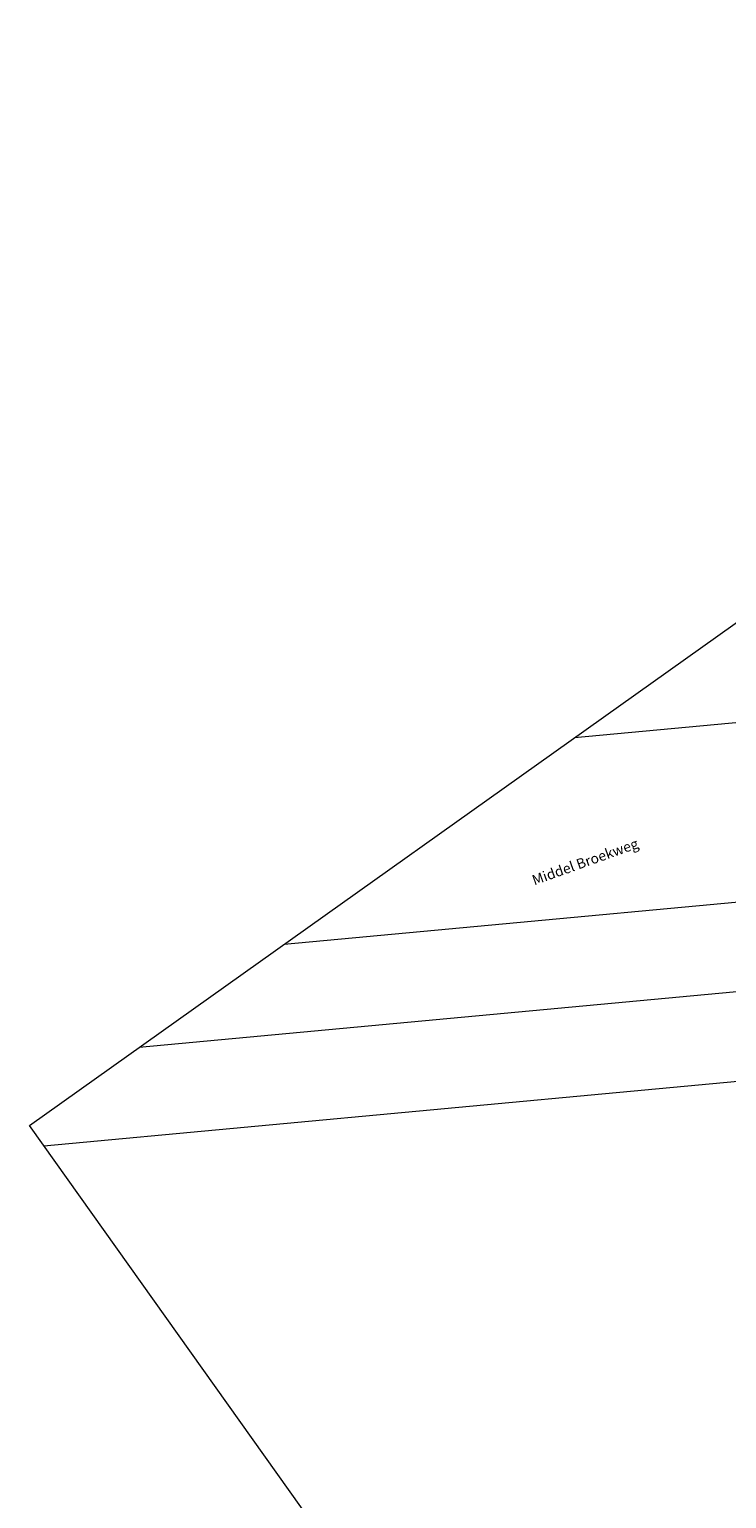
# Model space of a CAD drawing. Header units: metres. Extents: x 73551 to 77648, y 445066 to 446904.
# Tile 6 of 20: x 74773 to 74944, y 445300 to 445662. Entities that reach past the tile are written whole.
import ezdxf

# ---------------------------------------------------------------- set-up
doc = ezdxf.new("R2010")
doc.units = ezdxf.units.M
doc.layers.add('X-XX-AL-HOOGTELABEL-T50', color=130, linetype='Continuous', lineweight=50)
doc.layers.add('X-XX-AL-HULPLIJN-G', color=211, linetype='Continuous', lineweight=18, plot=False)
doc.styles.add('NLCS-ISO-M500-T50', font='NLCS-ISO.ttf', dxfattribs={"height": 2.5})

msp = doc.modelspace()

# ---------------------------------------------------------------- linework, layer by layer
at = {"layer": 'X-XX-AL-HULPLIJN-G'}
msp.add_lwpolyline([(75383.713, 445335.926), (75004.225, 445065.942), (74772.537, 445391.601), (75152.025, 445661.585)], close=True, dxfattribs=at)
at = {"layer": 'X-XX-AL-HULPLIJN-G', "flags": 128}
for points in [[(74906.788, 445487.113), (75162.653, 445510.949)], [(74835.316, 445436.264), (75166.734, 445467.139)], [(74799.579, 445410.84), (75168.775, 445445.234)], [(74776.123, 445386.559), (75170.815, 445423.329)]]:
    msp.add_lwpolyline(points, dxfattribs=at)

# ---------------------------------------------------------------- texts
at = {"layer": 'X-XX-AL-HOOGTELABEL-T50', "insert": (74896.041, 445453.074), "char_height": 2.5, "attachment_point": 1, "rotation": 19.73407, "style": 'NLCS-ISO-M500-T50'}
msp.add_mtext_dynamic_manual_height_columns('Middel Broekweg', width=47.11477, gutter_width=6.25, heights=[0], dxfattribs=at)

doc.saveas('drawing.dxf')
